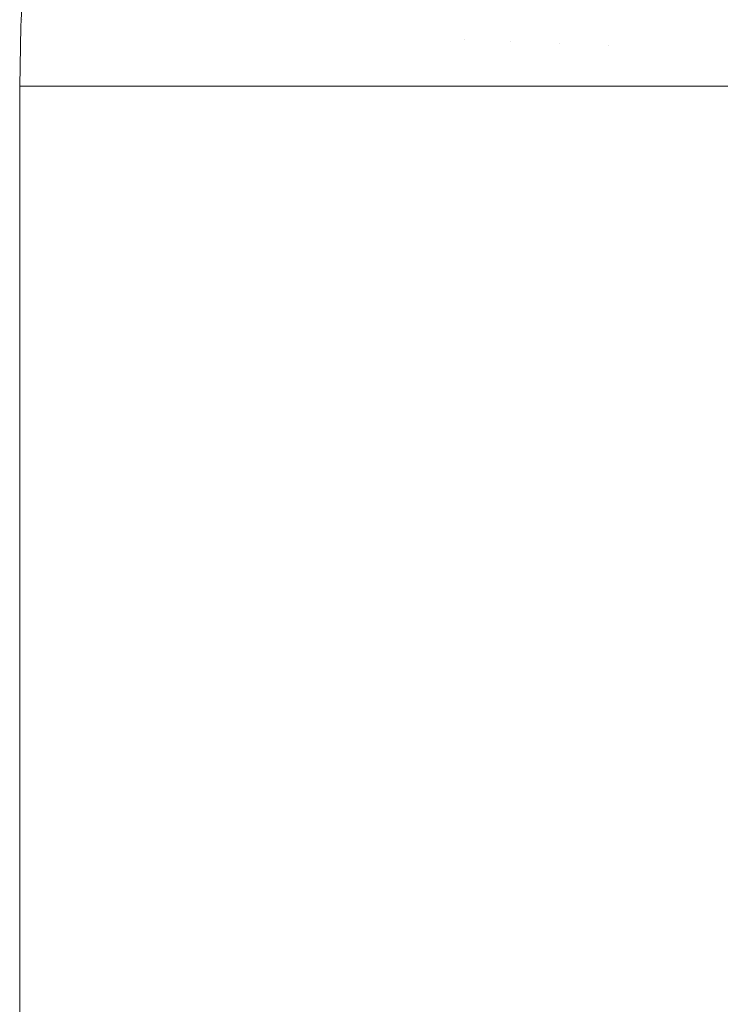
# Model space of a CAD drawing. Header units: centimetres. Extents: x -25.9 to 27.4, y -28.2 to -26.4.
# Tile 29 of 199: x -25.9286 to -25.8825, y -26.5203 to -26.4556. Entities that reach past the tile are written whole.
import ezdxf

# ---------------------------------------------------------------- set-up
doc = ezdxf.new("R2010")
doc.units = ezdxf.units.CM
doc.header["$LTSCALE"] = 2.54
doc.layers.add('Lucido design-1', color=7, linetype='Continuous')

# ---------------------------------------------------------------- blocks, each defined once
blk = doc.blocks.new('Gruppo-4-1')
at = {"color": 7, "linetype": 'Continuous', "lineweight": 9}
for points, invisible_edges in [([(-25.928213, -26.451781, 540.420033), (-25.928466, -26.455638, 540.420033), (-25.928419, -26.45564, 540.423108), (-25.928134, -26.451289, 540.423108)], 14), ([(-25.928086, -26.451293, 539.815674), (-25.928371, -26.455642, 539.815674), (-25.928466, -26.455638, 539.820033), (-25.928213, -26.451781, 539.820033)], 11), ([(-25.928205, -26.455649, 540.427254), (-25.927921, -26.451307, 540.427254), (-25.928134, -26.451289, 540.423108), (-25.928419, -26.45564, 540.423108)], 15), ([(-25.928371, -26.455642, 539.815674), (-25.928086, -26.451293, 539.815674), (-25.927821, -26.451316, 539.811541), (-25.928105, -26.455654, 539.811541)], 15), ([(-25.92782, -26.455666, 540.43139), (-25.927536, -26.451341, 540.43139), (-25.927921, -26.451307, 540.427254), (-25.928205, -26.455649, 540.427254)], 15), ([(-25.928105, -26.455654, 539.811541), (-25.927821, -26.451316, 539.811541), (-25.927386, -26.451354, 539.807427), (-25.927669, -26.455673, 539.807427)], 15), ([(-25.927262, -26.455691, 540.435511), (-25.92698, -26.451389, 540.435511), (-25.927536, -26.451341, 540.43139), (-25.92782, -26.455666, 540.43139)], 15), ([(-25.927669, -26.455673, 539.807427), (-25.927386, -26.451354, 539.807427), (-25.926783, -26.451407, 539.803337), (-25.927064, -26.455699, 539.803337)], 15), ([(-25.926533, -26.455722, 540.439608), (-25.926254, -26.451453, 540.439608), (-25.92698, -26.451389, 540.435511), (-25.927262, -26.455691, 540.435511)], 15), ([(-25.927064, -26.455699, 539.803337), (-25.926783, -26.451407, 539.803337), (-25.926012, -26.451474, 539.79928), (-25.926291, -26.455733, 539.79928)], 15), ([(-25.925634, -26.455762, 540.443675), (-25.925357, -26.451532, 540.443675), (-25.926254, -26.451453, 540.439608), (-25.926533, -26.455722, 540.439608)], 15), ([(-25.926291, -26.455733, 539.79928), (-25.926012, -26.451474, 539.79928), (-25.925076, -26.451556, 539.795262), (-25.925352, -26.455774, 539.795262)], 15), ([(-25.924565, -26.455808, 540.447705), (-25.924291, -26.451625, 540.447705), (-25.925357, -26.451532, 540.443675), (-25.925634, -26.455762, 540.443675)], 15), ([(-25.925352, -26.455774, 539.795262), (-25.925076, -26.451556, 539.795262), (-25.923977, -26.451652, 539.791289), (-25.92425, -26.455822, 539.791289)], 15), ([(-25.923328, -26.455862, 540.45169), (-25.923057, -26.451733, 540.45169), (-25.924291, -26.451625, 540.447705), (-25.924565, -26.455808, 540.447705)], 15), ([(-25.92425, -26.455822, 539.791289), (-25.923977, -26.451652, 539.791289), (-25.922716, -26.451763, 539.787368), (-25.922986, -26.455877, 539.787368)], 15), ([(-25.921925, -26.455924, 540.455624), (-25.921658, -26.451855, 540.455624), (-25.923057, -26.451733, 540.45169), (-25.923328, -26.455862, 540.45169)], 15), ([(-25.922986, -26.455877, 539.787368), (-25.922716, -26.451763, 539.787368), (-25.921297, -26.451887, 539.783506), (-25.921563, -26.455939, 539.783506)], 15), ([(-25.920357, -26.455992, 540.459498), (-25.920095, -26.451992, 540.459498), (-25.921658, -26.451855, 540.455624), (-25.921925, -26.455924, 540.455624)], 15), ([(-25.921563, -26.455939, 539.783506), (-25.921297, -26.451887, 539.783506), (-25.919723, -26.452024, 539.77971), (-25.919984, -26.456008, 539.77971)], 15), ([(-25.918627, -26.456068, 540.463308), (-25.91837, -26.452143, 540.463308), (-25.920095, -26.451992, 540.459498), (-25.920357, -26.455992, 540.459498)], 15), ([(-25.919984, -26.456008, 539.77971), (-25.919723, -26.452024, 539.77971), (-25.917996, -26.452176, 539.775984), (-25.918252, -26.456084, 539.775984)], 15), ([(-25.916738, -26.45615, 540.467045), (-25.916486, -26.452308, 540.467045), (-25.91837, -26.452143, 540.463308), (-25.918627, -26.456068, 540.463308)], 15), ([(-25.918252, -26.456084, 539.775984), (-25.917996, -26.452176, 539.775984), (-25.916119, -26.45234, 539.772337), (-25.91637, -26.456166, 539.772337)], 15), ([(-25.914692, -26.456239, 540.470703), (-25.914446, -26.452486, 540.470703), (-25.916486, -26.452308, 540.467045), (-25.916738, -26.45615, 540.467045)], 15), ([(-25.91637, -26.456166, 539.772337), (-25.916119, -26.45234, 539.772337), (-25.914097, -26.452517, 539.768772), (-25.914342, -26.456255, 539.768772)], 15), ([(-25.912492, -26.456336, 540.474275), (-25.912253, -26.452678, 540.474275), (-25.914446, -26.452486, 540.470703), (-25.914692, -26.456239, 540.470703)], 15), ([(-25.914342, -26.456255, 539.768772), (-25.914097, -26.452517, 539.768772), (-25.911933, -26.452706, 539.765297), (-25.912172, -26.45635, 539.765297)], 15), ([(-25.910142, -26.456438, 540.477756), (-25.909909, -26.452883, 540.477756), (-25.912253, -26.452678, 540.474275), (-25.912492, -26.456336, 540.474275)], 15), ([(-25.912172, -26.45635, 539.765297), (-25.911933, -26.452706, 539.765297), (-25.909631, -26.452907, 539.761917), (-25.909863, -26.45645, 539.761917)], 15), ([(-25.907646, -26.456547, 540.481137), (-25.90742, -26.453101, 540.481137), (-25.909909, -26.452883, 540.477756), (-25.910142, -26.456438, 540.477756)], 15), ([(-25.909863, -26.45645, 539.761917), (-25.909631, -26.452907, 539.761917), (-25.907195, -26.45312, 539.758638), (-25.90742, -26.456557, 539.758638)], 15), ([(-25.905007, -26.456662, 540.484414), (-25.904789, -26.453331, 540.484414), (-25.90742, -26.453101, 540.481137), (-25.907646, -26.456547, 540.481137)], 15), ([(-25.90742, -26.456557, 539.758638), (-25.907195, -26.45312, 539.758638), (-25.90463, -26.453345, 539.755464), (-25.904848, -26.456669, 539.755464)], 15), ([(-25.90223, -26.456784, 540.48758), (-25.90202, -26.453573, 540.48758), (-25.904789, -26.453331, 540.484414), (-25.905007, -26.456662, 540.484414)], 15), ([(-25.904848, -26.456669, 539.755464), (-25.90463, -26.453345, 539.755464), (-25.901941, -26.45358, 539.7524), (-25.902151, -26.456787, 539.7524)], 15), ([(-25.899319, -26.456911, 540.49063), (-25.899117, -26.453827, 540.49063), (-25.90202, -26.453573, 540.48758), (-25.90223, -26.456784, 540.48758)], 15), ([(-25.902151, -26.456787, 539.7524), (-25.901941, -26.45358, 539.7524), (-25.899132, -26.453826, 539.749452), (-25.899334, -26.45691, 539.749452)], 15), ([(-25.899334, -26.45691, 539.749452), (-25.899132, -26.453826, 539.749452), (-25.896208, -26.454082, 539.746625), (-25.896402, -26.457038, 539.746625)], 15), ([(-25.896279, -26.457043, 540.493556), (-25.896085, -26.454092, 540.493556), (-25.899117, -26.453827, 540.49063), (-25.899319, -26.456911, 540.49063)], 15), ([(-25.896402, -26.457038, 539.746625), (-25.896208, -26.454082, 539.746625), (-25.893175, -26.454347, 539.743921), (-25.893361, -26.457171, 539.743921)], 15), ([(-25.893114, -26.457182, 540.496355), (-25.89293, -26.454368, 540.496355), (-25.896085, -26.454092, 540.493556), (-25.896279, -26.457043, 540.493556)], 15), ([(-25.893361, -26.457171, 539.743921), (-25.893175, -26.454347, 539.743921), (-25.890039, -26.454621, 539.741346), (-25.890215, -26.457308, 539.741346)], 15), ([(-25.889848, -26.457324, 540.499007), (-25.889673, -26.454653, 540.499007), (-25.89293, -26.454368, 540.496355), (-25.893114, -26.457182, 540.496355)], 15), ([(-25.890215, -26.457308, 539.741346), (-25.890039, -26.454621, 539.741346), (-25.886755, -26.454909, 539.738869), (-25.886921, -26.457452, 539.738869)], 15), ([(-25.888055, -26.457402, 540.500369), (-25.887885, -26.45481, 540.500369), (-25.889673, -26.454653, 540.499007), (-25.889848, -26.457324, 540.499007)], 15), ([(-25.8846, -26.457553, 540.50282), (-25.88444, -26.455111, 540.50282), (-25.887885, -26.45481, 540.500369), (-25.888055, -26.457402, 540.500369)], 15), ([(-25.886921, -26.457452, 539.738869), (-25.886755, -26.454909, 539.738869), (-25.883426, -26.4552, 539.736566), (-25.883583, -26.457598, 539.736566)], 15), ([(-25.88104, -26.457709, 540.505126), (-25.88089, -26.455422, 540.505126), (-25.88444, -26.455111, 540.50282), (-25.8846, -26.457553, 540.50282)], 15), ([(-25.928476, -26.456084, 540.420033), (-25.928561, -26.46, 540.420033), (-25.928514, -26.46, 540.423108), (-25.928419, -26.45564, 540.423108)], 12), ([(-25.928371, -26.455642, 539.815674), (-25.928466, -26.46, 539.815674), (-25.928561, -26.46, 539.820033), (-25.928476, -26.456084, 539.820033)], 9), ([(-25.928419, -26.45564, 540.423108), (-25.928514, -26.46, 540.423108), (-25.928448, -26.46, 540.424392)], 9), ([(-25.928419, -26.45564, 540.423108), (-25.928466, -26.455638, 540.420033), (-25.928476, -26.456084, 540.420033)], 9), ([(-25.928466, -26.455638, 539.820033), (-25.928476, -26.456084, 539.820033), (-25.928476, -26.456084, 540.420033), (-25.928466, -26.455638, 540.420033)], 10), ([(-25.928476, -26.456084, 539.820033), (-25.928466, -26.455638, 539.820033), (-25.928371, -26.455642, 539.815674)], 10), ([(-25.928466, -26.46, 539.815674), (-25.928371, -26.455642, 539.815674), (-25.928105, -26.455654, 539.811541), (-25.9282, -26.46, 539.811541)], 7), ([(-25.928448, -26.46, 540.424392), (-25.9283, -26.46, 540.427254), (-25.928205, -26.455649, 540.427254), (-25.928419, -26.45564, 540.423108)], 14), ([(-25.928205, -26.455649, 540.427254), (-25.9283, -26.46, 540.427254), (-25.928182, -26.46, 540.428524)], 9), ([(-25.928182, -26.46, 540.428524), (-25.927914, -26.46, 540.43139), (-25.92782, -26.455666, 540.43139), (-25.928205, -26.455649, 540.427254)], 14), ([(-25.9282, -26.46, 539.811541), (-25.928105, -26.455654, 539.811541), (-25.927669, -26.455673, 539.807427), (-25.927764, -26.46, 539.807427)], 7), ([(-25.92782, -26.455666, 540.43139), (-25.927914, -26.46, 540.43139), (-25.927746, -26.46, 540.432638)], 9), ([(-25.927746, -26.46, 540.432638), (-25.927356, -26.46, 540.435511), (-25.927262, -26.455691, 540.435511), (-25.92782, -26.455666, 540.43139)], 14), ([(-25.927764, -26.46, 539.807427), (-25.927669, -26.455673, 539.807427), (-25.927064, -26.455699, 539.803337), (-25.927158, -26.46, 539.803337)], 7), ([(-25.927262, -26.455691, 540.435511), (-25.927356, -26.46, 540.435511), (-25.92714, -26.46, 540.436726)], 9), ([(-25.92714, -26.46, 540.436726), (-25.926627, -26.46, 540.439608), (-25.926533, -26.455722, 540.439608), (-25.927262, -26.455691, 540.435511)], 14), ([(-25.927158, -26.46, 539.803337), (-25.927064, -26.455699, 539.803337), (-25.926291, -26.455733, 539.79928), (-25.926384, -26.46, 539.79928)], 7), ([(-25.926533, -26.455722, 540.439608), (-25.926627, -26.46, 540.439608), (-25.926367, -26.46, 540.440783)], 9), ([(-25.926367, -26.46, 540.440783), (-25.925727, -26.46, 540.443675), (-25.925634, -26.455762, 540.443675), (-25.926533, -26.455722, 540.439608)], 14), ([(-25.926384, -26.46, 539.79928), (-25.926291, -26.455733, 539.79928), (-25.925352, -26.455774, 539.795262), (-25.925445, -26.46, 539.795262)], 7), ([(-25.925634, -26.455762, 540.443675), (-25.925727, -26.46, 540.443675), (-25.925428, -26.46, 540.444801)], 9), ([(-25.925428, -26.46, 540.444801), (-25.924657, -26.46, 540.447705), (-25.924565, -26.455808, 540.447705), (-25.925634, -26.455762, 540.443675)], 14), ([(-25.925445, -26.46, 539.795262), (-25.925352, -26.455774, 539.795262), (-25.92425, -26.455822, 539.791289), (-25.924341, -26.46, 539.791289)], 7), ([(-25.924565, -26.455808, 540.447705), (-25.924657, -26.46, 540.447705), (-25.924325, -26.46, 540.448773)], 9), ([(-25.924325, -26.46, 540.448773), (-25.923418, -26.46, 540.45169), (-25.923328, -26.455862, 540.45169), (-25.924565, -26.455808, 540.447705)], 14), ([(-25.883583, -26.457598, 539.736566), (-25.883426, -26.4552, 539.736566), (-25.880009, -26.455499, 539.734401), (-25.880157, -26.457747, 539.734401)], 15), ([(-25.928561, -26.46, 539.820033), (-25.928561, -26.46, 540.420033), (-25.928476, -26.456084, 540.420033), (-25.928476, -26.456084, 539.820033)], 4), ([(-25.924341, -26.46, 539.791289), (-25.92425, -26.455822, 539.791289), (-25.922986, -26.455877, 539.787368), (-25.923076, -26.46, 539.787368)], 7), ([(-25.923328, -26.455862, 540.45169), (-25.923418, -26.46, 540.45169), (-25.92306, -26.46, 540.452693)], 9), ([(-25.92306, -26.46, 540.452693), (-25.922014, -26.46, 540.455624), (-25.921925, -26.455924, 540.455624), (-25.923328, -26.455862, 540.45169)], 14), ([(-25.923076, -26.46, 539.787368), (-25.922986, -26.455877, 539.787368), (-25.921563, -26.455939, 539.783506), (-25.921652, -26.46, 539.783506)], 7), ([(-25.921925, -26.455924, 540.455624), (-25.922014, -26.46, 540.455624), (-25.921637, -26.46, 540.456554)], 9), ([(-25.921637, -26.46, 540.456554), (-25.920445, -26.46, 540.459498), (-25.920357, -26.455992, 540.459498), (-25.921925, -26.455924, 540.455624)], 14), ([(-25.921652, -26.46, 539.783506), (-25.921563, -26.455939, 539.783506), (-25.919984, -26.456008, 539.77971), (-25.920071, -26.46, 539.77971)], 7), ([(-25.920357, -26.455992, 540.459498), (-25.920445, -26.46, 540.459498), (-25.920057, -26.46, 540.460351)], 9), ([(-25.920057, -26.46, 540.460351), (-25.918713, -26.46, 540.463308), (-25.918627, -26.456068, 540.463308), (-25.920357, -26.455992, 540.459498)], 14), ([(-25.920071, -26.46, 539.77971), (-25.919984, -26.456008, 539.77971), (-25.918252, -26.456084, 539.775984), (-25.918337, -26.46, 539.775984)], 7), ([(-25.918627, -26.456068, 540.463308), (-25.918713, -26.46, 540.463308), (-25.918324, -26.46, 540.464076)], 9), ([(-25.918324, -26.46, 540.464076), (-25.916822, -26.46, 540.467045), (-25.916738, -26.45615, 540.467045), (-25.918627, -26.456068, 540.463308)], 14), ([(-25.918337, -26.46, 539.775984), (-25.918252, -26.456084, 539.775984), (-25.91637, -26.456166, 539.772337), (-25.916454, -26.46, 539.772337)], 7), ([(-25.916738, -26.45615, 540.467045), (-25.916822, -26.46, 540.467045), (-25.916442, -26.46, 540.467724)], 9), ([(-25.916442, -26.46, 540.467724), (-25.914774, -26.46, 540.470703), (-25.914692, -26.456239, 540.470703), (-25.916738, -26.45615, 540.467045)], 14), ([(-25.916454, -26.46, 539.772337), (-25.91637, -26.456166, 539.772337), (-25.914342, -26.456255, 539.768772), (-25.914424, -26.46, 539.768772)], 7), ([(-25.914692, -26.456239, 540.470703), (-25.914774, -26.46, 540.470703), (-25.914413, -26.46, 540.471288)], 9), ([(-25.914413, -26.46, 540.471288), (-25.912572, -26.46, 540.474275), (-25.912492, -26.456336, 540.474275), (-25.914692, -26.456239, 540.470703)], 14), ([(-25.914424, -26.46, 539.768772), (-25.914342, -26.456255, 539.768772), (-25.912172, -26.45635, 539.765297), (-25.912251, -26.46, 539.765297)], 7), ([(-25.912492, -26.456336, 540.474275), (-25.912572, -26.46, 540.474275), (-25.912242, -26.46, 540.474763)], 9), ([(-25.912242, -26.46, 540.474763), (-25.91022, -26.46, 540.477756), (-25.910142, -26.456438, 540.477756), (-25.912492, -26.456336, 540.474275)], 14), ([(-25.912251, -26.46, 539.765297), (-25.912172, -26.45635, 539.765297), (-25.909863, -26.45645, 539.761917), (-25.90994, -26.46, 539.761917)], 7), ([(-25.910142, -26.456438, 540.477756), (-25.91022, -26.46, 540.477756), (-25.909933, -26.46, 540.478144)], 9), ([(-25.909933, -26.46, 540.478144), (-25.907721, -26.46, 540.481137), (-25.907646, -26.456547, 540.481137), (-25.910142, -26.456438, 540.477756)], 14), ([(-25.90994, -26.46, 539.761917), (-25.909863, -26.45645, 539.761917), (-25.90742, -26.456557, 539.758638), (-25.907495, -26.46, 539.758638)], 7), ([(-25.907646, -26.456547, 540.481137), (-25.907721, -26.46, 540.481137), (-25.90749, -26.46, 540.481425)], 9), ([(-25.90749, -26.46, 540.481425), (-25.90508, -26.46, 540.484414), (-25.905007, -26.456662, 540.484414), (-25.907646, -26.456547, 540.481137)], 14), ([(-25.907495, -26.46, 539.758638), (-25.90742, -26.456557, 539.758638), (-25.904848, -26.456669, 539.755464), (-25.904921, -26.46, 539.755464)], 7), ([(-25.905007, -26.456662, 540.484414), (-25.90508, -26.46, 540.484414), (-25.904917, -26.46, 540.4846)], 9), ([(-25.904917, -26.46, 540.4846), (-25.9023, -26.46, 540.48758), (-25.90223, -26.456784, 540.48758), (-25.905007, -26.456662, 540.484414)], 14), ([(-25.904921, -26.46, 539.755464), (-25.904848, -26.456669, 539.755464), (-25.902151, -26.456787, 539.7524), (-25.902221, -26.46, 539.7524)], 7), ([(-25.90223, -26.456784, 540.48758), (-25.9023, -26.46, 540.48758), (-25.90222, -26.46, 540.487665)], 9), ([(-25.899319, -26.456911, 540.49063), (-25.90223, -26.456784, 540.48758), (-25.90222, -26.46, 540.487665), (-25.899401, -26.46, 540.490614)], 11), ([(-25.902221, -26.46, 539.7524), (-25.902151, -26.456787, 539.7524), (-25.899334, -26.45691, 539.749452), (-25.899402, -26.46, 539.749452)], 7), ([(-25.899402, -26.46, 539.749452), (-25.899334, -26.45691, 539.749452), (-25.896402, -26.457038, 539.746625), (-25.896467, -26.46, 539.746625)], 7), ([(-25.899401, -26.46, 540.490614), (-25.899386, -26.46, 540.49063), (-25.899319, -26.456911, 540.49063)], 10), ([(-25.896279, -26.457043, 540.493556), (-25.899319, -26.456911, 540.49063), (-25.899386, -26.46, 540.49063), (-25.896464, -26.46, 540.49344)], 11), ([(-25.896467, -26.46, 539.746625), (-25.896402, -26.457038, 539.746625), (-25.893361, -26.457171, 539.743921), (-25.893422, -26.46, 539.743921)], 7), ([(-25.896464, -26.46, 540.49344), (-25.896343, -26.46, 540.493556), (-25.896279, -26.457043, 540.493556)], 10), ([(-25.893114, -26.457182, 540.496355), (-25.896279, -26.457043, 540.493556), (-25.896343, -26.46, 540.493556), (-25.893418, -26.46, 540.496141)], 11), ([(-25.893422, -26.46, 539.743921), (-25.893361, -26.457171, 539.743921), (-25.890215, -26.457308, 539.741346), (-25.890273, -26.46, 539.741346)], 7), ([(-25.893418, -26.46, 540.496141), (-25.893176, -26.46, 540.496355), (-25.893114, -26.457182, 540.496355)], 10), ([(-25.889848, -26.457324, 540.499007), (-25.893114, -26.457182, 540.496355), (-25.893176, -26.46, 540.496355), (-25.890268, -26.46, 540.498714)], 11), ([(-25.890273, -26.46, 539.741346), (-25.890215, -26.457308, 539.741346), (-25.886921, -26.457452, 539.738869), (-25.886977, -26.46, 539.738869)], 7), ([(-25.890268, -26.46, 540.498714), (-25.889907, -26.46, 540.499007), (-25.889848, -26.457324, 540.499007)], 10), ([(-25.888112, -26.46, 540.500369), (-25.888055, -26.457402, 540.500369), (-25.889848, -26.457324, 540.499007), (-25.889907, -26.46, 540.499007)], 7), ([(-25.888055, -26.457402, 540.500369), (-25.888112, -26.46, 540.500369), (-25.886965, -26.46, 540.501181)], 9), ([(-25.886965, -26.46, 540.501181), (-25.884653, -26.46, 540.50282), (-25.8846, -26.457553, 540.50282), (-25.888055, -26.457402, 540.500369)], 14), ([(-25.886977, -26.46, 539.738869), (-25.886921, -26.457452, 539.738869), (-25.883583, -26.457598, 539.736566), (-25.883635, -26.46, 539.736566)], 7), ([(-25.8846, -26.457553, 540.50282), (-25.884653, -26.46, 540.50282), (-25.883625, -26.46, 540.503486)], 9), ([(-25.883625, -26.46, 540.503486), (-25.88109, -26.46, 540.505126), (-25.88104, -26.457709, 540.505126), (-25.8846, -26.457553, 540.50282)], 14), ([(-25.883635, -26.46, 539.736566), (-25.883583, -26.457598, 539.736566), (-25.880157, -26.457747, 539.734401), (-25.880206, -26.46, 539.734401)], 7), ([(-25.928514, -26.46, 540.423108), (-25.928561, -26.46, 540.420033), (-25.928561, -28.06, 540.420033), (-25.928514, -28.06, 540.423108)], 8), ([(-25.928561, -28.06, 539.820033), (-25.928561, -26.46, 539.820033), (-25.928466, -26.46, 539.815674), (-25.928466, -28.06, 539.815674)], 4), ([(-25.928514, -28.06, 540.423108), (-25.928448, -28.06, 540.424392), (-25.928448, -26.46, 540.424392), (-25.928514, -26.46, 540.423108)], 10), ([(-25.928466, -28.06, 539.815674), (-25.928466, -26.46, 539.815674), (-25.9282, -26.46, 539.811541), (-25.9282, -28.06, 539.811541)], 5), ([(-25.9283, -26.46, 540.427254), (-25.928448, -26.46, 540.424392), (-25.928448, -28.06, 540.424392), (-25.9283, -28.06, 540.427254)], 10), ([(-25.9283, -28.06, 540.427254), (-25.928182, -28.06, 540.428524), (-25.928182, -26.46, 540.428524), (-25.9283, -26.46, 540.427254)], 10), ([(-25.9282, -28.06, 539.811541), (-25.9282, -26.46, 539.811541), (-25.927764, -26.46, 539.807427), (-25.927764, -28.06, 539.807427)], 5), ([(-25.927914, -26.46, 540.43139), (-25.928182, -26.46, 540.428524), (-25.928182, -28.06, 540.428524), (-25.927914, -28.06, 540.43139)], 10), ([(-25.927914, -28.06, 540.43139), (-25.927746, -28.06, 540.432638), (-25.927746, -26.46, 540.432638), (-25.927914, -26.46, 540.43139)], 10), ([(-25.927764, -28.06, 539.807427), (-25.927764, -26.46, 539.807427), (-25.927158, -26.46, 539.803337), (-25.927158, -28.06, 539.803337)], 5), ([(-25.927356, -26.46, 540.435511), (-25.927746, -26.46, 540.432638), (-25.927746, -28.06, 540.432638), (-25.927356, -28.06, 540.435511)], 10), ([(-25.927356, -28.06, 540.435511), (-25.92714, -28.06, 540.436726), (-25.92714, -26.46, 540.436726), (-25.927356, -26.46, 540.435511)], 10), ([(-25.927158, -28.06, 539.803337), (-25.927158, -26.46, 539.803337), (-25.926384, -26.46, 539.79928), (-25.926384, -28.06, 539.79928)], 5), ([(-25.926627, -26.46, 540.439608), (-25.92714, -26.46, 540.436726), (-25.92714, -28.06, 540.436726), (-25.926627, -28.06, 540.439608)], 10), ([(-25.926627, -28.06, 540.439608), (-25.926367, -28.06, 540.440783), (-25.926367, -26.46, 540.440783), (-25.926627, -26.46, 540.439608)], 10), ([(-25.926384, -28.06, 539.79928), (-25.926384, -26.46, 539.79928), (-25.925445, -26.46, 539.795262), (-25.925445, -28.06, 539.795262)], 5), ([(-25.925727, -26.46, 540.443675), (-25.926367, -26.46, 540.440783), (-25.926367, -28.06, 540.440783), (-25.925727, -28.06, 540.443675)], 10), ([(-25.925727, -28.06, 540.443675), (-25.925428, -28.06, 540.444801), (-25.925428, -26.46, 540.444801), (-25.925727, -26.46, 540.443675)], 10), ([(-25.925445, -28.06, 539.795262), (-25.925445, -26.46, 539.795262), (-25.924341, -26.46, 539.791289), (-25.924341, -28.06, 539.791289)], 5), ([(-25.924657, -26.46, 540.447705), (-25.925428, -26.46, 540.444801), (-25.925428, -28.06, 540.444801), (-25.924657, -28.06, 540.447705)], 10), ([(-25.924657, -28.06, 540.447705), (-25.924325, -28.06, 540.448773), (-25.924325, -26.46, 540.448773), (-25.924657, -26.46, 540.447705)], 10), ([(-25.924341, -28.06, 539.791289), (-25.924341, -26.46, 539.791289), (-25.923076, -26.46, 539.787368), (-25.923076, -28.06, 539.787368)], 5), ([(-25.923418, -26.46, 540.45169), (-25.924325, -26.46, 540.448773), (-25.924325, -28.06, 540.448773), (-25.923418, -28.06, 540.45169)], 10), ([(-25.923418, -28.06, 540.45169), (-25.92306, -28.06, 540.452693), (-25.92306, -26.46, 540.452693), (-25.923418, -26.46, 540.45169)], 10), ([(-25.923076, -28.06, 539.787368), (-25.923076, -26.46, 539.787368), (-25.921652, -26.46, 539.783506), (-25.921652, -28.06, 539.783506)], 5), ([(-25.922014, -26.46, 540.455624), (-25.92306, -26.46, 540.452693), (-25.92306, -28.06, 540.452693), (-25.922014, -28.06, 540.455624)], 10), ([(-25.922014, -28.06, 540.455624), (-25.921637, -28.06, 540.456554), (-25.921637, -26.46, 540.456554), (-25.922014, -26.46, 540.455624)], 10), ([(-25.921652, -28.06, 539.783506), (-25.921652, -26.46, 539.783506), (-25.920071, -26.46, 539.77971), (-25.920071, -28.06, 539.77971)], 5), ([(-25.920445, -26.46, 540.459498), (-25.921637, -26.46, 540.456554), (-25.921637, -28.06, 540.456554), (-25.920445, -28.06, 540.459498)], 10), ([(-25.920445, -28.06, 540.459498), (-25.920057, -28.06, 540.460351), (-25.920057, -26.46, 540.460351), (-25.920445, -26.46, 540.459498)], 10), ([(-25.920071, -28.06, 539.77971), (-25.920071, -26.46, 539.77971), (-25.918337, -26.46, 539.775984), (-25.918337, -28.06, 539.775984)], 5), ([(-25.918713, -26.46, 540.463308), (-25.920057, -26.46, 540.460351), (-25.920057, -28.06, 540.460351), (-25.918713, -28.06, 540.463308)], 10), ([(-25.918713, -28.06, 540.463308), (-25.918324, -28.06, 540.464076), (-25.918324, -26.46, 540.464076), (-25.918713, -26.46, 540.463308)], 10), ([(-25.918337, -28.06, 539.775984), (-25.918337, -26.46, 539.775984), (-25.916454, -26.46, 539.772337), (-25.916454, -28.06, 539.772337)], 5), ([(-25.916822, -26.46, 540.467045), (-25.918324, -26.46, 540.464076), (-25.918324, -28.06, 540.464076), (-25.916822, -28.06, 540.467045)], 10), ([(-25.916822, -28.06, 540.467045), (-25.916442, -28.06, 540.467724), (-25.916442, -26.46, 540.467724), (-25.916822, -26.46, 540.467045)], 10), ([(-25.916454, -28.06, 539.772337), (-25.916454, -26.46, 539.772337), (-25.914424, -26.46, 539.768772), (-25.914424, -28.06, 539.768772)], 5), ([(-25.914774, -26.46, 540.470703), (-25.916442, -26.46, 540.467724), (-25.916442, -28.06, 540.467724), (-25.914774, -28.06, 540.470703)], 10), ([(-25.914774, -28.06, 540.470703), (-25.914413, -28.06, 540.471288), (-25.914413, -26.46, 540.471288), (-25.914774, -26.46, 540.470703)], 10), ([(-25.914424, -28.06, 539.768772), (-25.914424, -26.46, 539.768772), (-25.912251, -26.46, 539.765297), (-25.912251, -28.06, 539.765297)], 5), ([(-25.912572, -26.46, 540.474275), (-25.914413, -26.46, 540.471288), (-25.914413, -28.06, 540.471288), (-25.912572, -28.06, 540.474275)], 10), ([(-25.912572, -28.06, 540.474275), (-25.912242, -28.06, 540.474763), (-25.912242, -26.46, 540.474763), (-25.912572, -26.46, 540.474275)], 10), ([(-25.912251, -28.06, 539.765297), (-25.912251, -26.46, 539.765297), (-25.90994, -26.46, 539.761917), (-25.90994, -28.06, 539.761917)], 5), ([(-25.91022, -26.46, 540.477756), (-25.912242, -26.46, 540.474763), (-25.912242, -28.06, 540.474763), (-25.91022, -28.06, 540.477756)], 10), ([(-25.91022, -28.06, 540.477756), (-25.909933, -28.06, 540.478144), (-25.909933, -26.46, 540.478144), (-25.91022, -26.46, 540.477756)], 10), ([(-25.90994, -28.06, 539.761917), (-25.90994, -26.46, 539.761917), (-25.907495, -26.46, 539.758638), (-25.907495, -28.06, 539.758638)], 5), ([(-25.907721, -26.46, 540.481137), (-25.909933, -26.46, 540.478144), (-25.909933, -28.06, 540.478144), (-25.907721, -28.06, 540.481137)], 10), ([(-25.907721, -28.06, 540.481137), (-25.90749, -28.06, 540.481425), (-25.90749, -26.46, 540.481425), (-25.907721, -26.46, 540.481137)], 10), ([(-25.907495, -28.06, 539.758638), (-25.907495, -26.46, 539.758638), (-25.904921, -26.46, 539.755464), (-25.904921, -28.06, 539.755464)], 5), ([(-25.90508, -26.46, 540.484414), (-25.90749, -26.46, 540.481425), (-25.90749, -28.06, 540.481425), (-25.90508, -28.06, 540.484414)], 10), ([(-25.90508, -28.06, 540.484414), (-25.904917, -28.06, 540.4846), (-25.904917, -26.46, 540.4846), (-25.90508, -26.46, 540.484414)], 10), ([(-25.904921, -28.06, 539.755464), (-25.904921, -26.46, 539.755464), (-25.902221, -26.46, 539.7524), (-25.902221, -28.06, 539.7524)], 5), ([(-25.9023, -26.46, 540.48758), (-25.904917, -26.46, 540.4846), (-25.904917, -28.06, 540.4846), (-25.9023, -28.06, 540.48758)], 10), ([(-25.9023, -28.06, 540.48758), (-25.90222, -28.06, 540.487665), (-25.90222, -26.46, 540.487665), (-25.9023, -26.46, 540.48758)], 10), ([(-25.902221, -28.06, 539.7524), (-25.902221, -26.46, 539.7524), (-25.899402, -26.46, 539.749452), (-25.899402, -28.06, 539.749452)], 5), ([(-25.90222, -26.46, 540.487665), (-25.90222, -28.06, 540.487665), (-25.899401, -28.06, 540.490614), (-25.899401, -26.46, 540.490614)], 5), ([(-25.899402, -28.06, 539.749452), (-25.899402, -26.46, 539.749452), (-25.896467, -26.46, 539.746625), (-25.896467, -28.06, 539.746625)], 5), ([(-25.899386, -26.46, 540.49063), (-25.899401, -26.46, 540.490614), (-25.899401, -28.06, 540.490614), (-25.899386, -28.06, 540.49063)], 10), ([(-25.899386, -28.06, 540.49063), (-25.896464, -28.06, 540.49344), (-25.896464, -26.46, 540.49344), (-25.899386, -26.46, 540.49063)], 10), ([(-25.896467, -28.06, 539.746625), (-25.896467, -26.46, 539.746625), (-25.893422, -26.46, 539.743921), (-25.893422, -28.06, 539.743921)], 5), ([(-25.896343, -26.46, 540.493556), (-25.896464, -26.46, 540.49344), (-25.896464, -28.06, 540.49344), (-25.896343, -28.06, 540.493556)], 10), ([(-25.896343, -28.06, 540.493556), (-25.893418, -28.06, 540.496141), (-25.893418, -26.46, 540.496141), (-25.896343, -26.46, 540.493556)], 10), ([(-25.893422, -28.06, 539.743921), (-25.893422, -26.46, 539.743921), (-25.890273, -26.46, 539.741346), (-25.890273, -28.06, 539.741346)], 5), ([(-25.893176, -26.46, 540.496355), (-25.893418, -26.46, 540.496141), (-25.893418, -28.06, 540.496141), (-25.893176, -28.06, 540.496355)], 10), ([(-25.893176, -28.06, 540.496355), (-25.890268, -28.06, 540.498714), (-25.890268, -26.46, 540.498714), (-25.893176, -26.46, 540.496355)], 10), ([(-25.890273, -28.06, 539.741346), (-25.890273, -26.46, 539.741346), (-25.886977, -26.46, 539.738869), (-25.886977, -28.06, 539.738869)], 5), ([(-25.889907, -26.46, 540.499007), (-25.890268, -26.46, 540.498714), (-25.890268, -28.06, 540.498714), (-25.889907, -28.06, 540.499007)], 10), ([(-25.889907, -28.06, 540.499007), (-25.888112, -28.06, 540.500369), (-25.888112, -26.46, 540.500369), (-25.889907, -26.46, 540.499007)], 10), ([(-25.888112, -28.06, 540.500369), (-25.886965, -28.06, 540.501181), (-25.886965, -26.46, 540.501181), (-25.888112, -26.46, 540.500369)], 10), ([(-25.886977, -28.06, 539.738869), (-25.886977, -26.46, 539.738869), (-25.883635, -26.46, 539.736566), (-25.883635, -28.06, 539.736566)], 5), ([(-25.884653, -26.46, 540.50282), (-25.886965, -26.46, 540.501181), (-25.886965, -28.06, 540.501181), (-25.884653, -28.06, 540.50282)], 10), ([(-25.884653, -28.06, 540.50282), (-25.883625, -28.06, 540.503486), (-25.883625, -26.46, 540.503486), (-25.884653, -26.46, 540.50282)], 10), ([(-25.883635, -28.06, 539.736566), (-25.883635, -26.46, 539.736566), (-25.880206, -26.46, 539.734401), (-25.880206, -28.06, 539.734401)], 5), ([(-25.88109, -26.46, 540.505126), (-25.883625, -26.46, 540.503486), (-25.883625, -28.06, 540.503486), (-25.88109, -28.06, 540.505126)], 10)]:
    blk.add_3dface(points, dxfattribs=dict(at, invisible_edges=invisible_edges))
blk.add_3dface([(-25.928561, -28.06, 539.820033), (-25.928561, -28.06, 540.420033), (-25.928561, -26.46, 540.420033), (-25.928561, -26.46, 539.820033)], dxfattribs=at)

msp = doc.modelspace()

# ---------------------------------------------------------------- block references
at = {"layer": 'Lucido design-1', "color": 7}
msp.add_blockref('Gruppo-4-1', (0, 0), dxfattribs=at)

doc.saveas('drawing.dxf')
